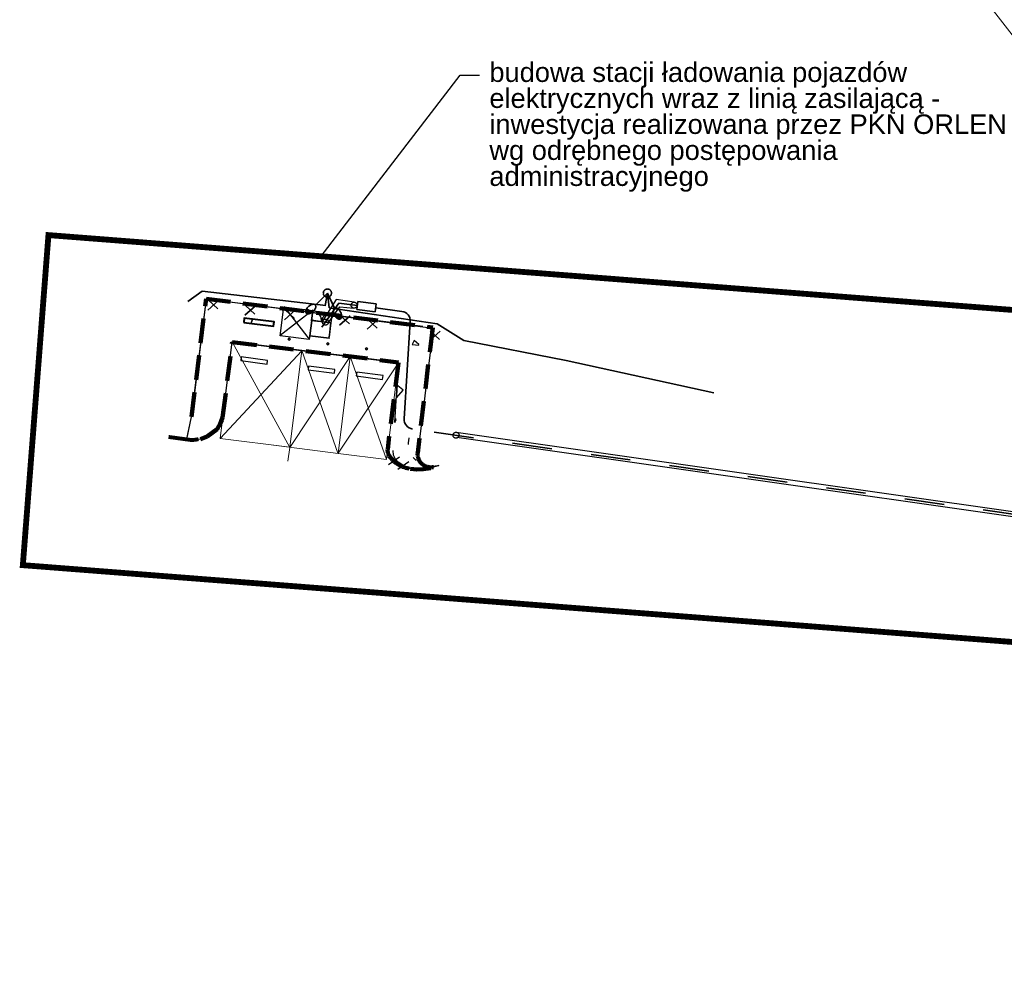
# Model space of a CAD drawing. Header units: millimetres. Extents: x 0 to 6566002, y 0 to 5716629.
# Tile 62 of 99: x 6564759 to 6564810, y 5715944 to 5715994. Entities that reach past the tile are written whole.
import ezdxf
from ezdxf import colors
from ezdxf.entities.mleader import LeaderData, LeaderLine
from ezdxf.math import Vec2, Vec3

# ---------------------------------------------------------------- set-up
doc = ezdxf.new("R2010")
doc.units = ezdxf.units.MM
for name, pattern in [('1.0_0.5', [1.5, 1, -0.5]), ('ACAD_ISO03W100', [30, 12, -18]), ('DASHDOT', [25.4, 12.7, -6.35, 0, -6.35]), ('DASHED', [19.05, 12.7, -6.35]), ('DEMO2', [4.7625, 1.5875, -3.175]), ('HIDDEN', [9.525, 6.35, -3.175]), ('JIS_02_1.0', [40.64, 20.32, -20.32])]:
    doc.linetypes.add(name, pattern=pattern)
for name, color, linetype, lineweight in [('A_ładowarki', 7, 'Continuous', 30), ('E-LAMPA', 3, 'Continuous', 35), ('E-LINIA KABLOWA', 10, 'Continuous', 35), ('E-rys_sieci_nn_Amrest', 10, 'Continuous', 18), ('fundament', 7, 'HIDDEN', 0), ('MBC_zakres_2', 160, 'Continuous', 35), ('Ogranicznik parkingowy', 7, 'Continuous', 18)]:
    doc.layers.add(name, color=color, linetype=linetype, lineweight=lineweight)
for name, color, linetype in [('alpi PROJEKT JEZDNIA KRAWEDZ 2', 7, 'Continuous'), ('E-PRZEPUST', 5, 'Continuous'), ('GRANICA', 10, 'DEMO2'), ('n- kraw', 30, 'Continuous'), ('Parking', 7, 'ACAD_ISO03W100'), ('wymiary', 7, 'Continuous')]:
    doc.layers.add(name, color=color, linetype=linetype)
doc.styles.get("Standard").update_dxf_attribs({"font": 'arial.ttf'})

# ---------------------------------------------------------------- blocks, each defined once
blk = doc.blocks.new('_None')

msp = doc.modelspace()

# ---------------------------------------------------------------- hatches: boundary and pattern name
at = {"layer": 'E-LAMPA', "linetype": 'DASHED'}
h = msp.add_hatch(color=0, dxfattribs=at)
h.dxf.hatch_style = 1
edge = h.paths.add_edge_path()
edge.add_ellipse((6564774.378, 5715978.726), major_axis=(0.232, 0.214), ratio=0.551311, start_angle=122.9114, end_angle=237.0886)
edge.add_arc((6564774.146, 5715978.512), 0.205, 357.3912, 448.1605)
h = msp.add_hatch(color=0, dxfattribs=at)
h.dxf.hatch_style = 1
edge = h.paths.add_edge_path()
edge.add_ellipse((6564775.753, 5715978.495), major_axis=(-0.142, 0.282), ratio=0.551311, start_angle=122.9114, end_angle=237.0886)
edge.add_arc((6564775.895, 5715978.213), 0.205, 431.3874, 522.1567)

# ---------------------------------------------------------------- linework, layer by layer
at = {"color": 0, "linetype": 'Continuous'}
for p, q in [((6564768.263, 5715973.201), (6564769.029, 5715979.25)), ((6564768.263, 5715973.201), (6564769.029, 5715979.25)), ((6564769.012, 5715979.243, 0), (6564768.268, 5715973.191, 0)), ((6564769.012, 5715979.243), (6564780.123, 5715977.84)), ((6564769.029, 5715979.25), (6564780.087, 5715977.827)), ((6564769.029, 5715979.25), (6564780.662, 5715977.752)), ((6564770.336, 5715977.048), (6564769.876, 5715973.291)), ((6564770.336, 5715977.048), (6564769.876, 5715973.291)), ((6564770.336, 5715977.048), (6564778.827, 5715975.987)), ((6564778.885, 5715975.99), (6564770.336, 5715977.048)), ((6564778.885, 5715975.99), (6564770.336, 5715977.048)), ((6564778.688, 5715972.907), (6564778.885, 5715975.99)), ((6564778.688, 5715972.907), (6564778.885, 5715975.99)), ((6564768.011, 5715971.984), (6564768.263, 5715973.201)), ((6564768.026, 5715972.055), (6564768.263, 5715973.201)), ((6564769.842, 5715973.021), (6564769.583, 5715972.558)), ((6564769.876, 5715973.291), (6564769.842, 5715973.021)), ((6564769.876, 5715973.291), (6564769.842, 5715973.021)), ((6564769.583, 5715972.558), (6564769.066, 5715972.195)), ((6564768.283, 5715972.002), (6564768.026, 5715972.055)), ((6564768.283, 5715972.002), (6564768.026, 5715972.055)), ((6564768.729, 5715972.058), (6564768.283, 5715972.002)), ((6564768.729, 5715972.058), (6564768.283, 5715972.002)), ((6564769.066, 5715972.195), (6564768.729, 5715972.058)), ((6564778.626, 5715971.237), (6564778.605, 5715971.475)), ((6564778.626, 5715971.237), (6564778.605, 5715971.475)), ((6564778.731, 5715971.032), (6564778.626, 5715971.237)), ((6564778.731, 5715971.032), (6564778.626, 5715971.237)), ((6564778.869, 5715970.87), (6564778.731, 5715971.032)), ((6564778.869, 5715970.87), (6564778.731, 5715971.032)), ((6564779.205, 5715970.656), (6564778.869, 5715970.87)), ((6564779.205, 5715970.656), (6564778.869, 5715970.87)), ((6564779.491, 5715970.533), (6564779.205, 5715970.656)), ((6564779.491, 5715970.533), (6564779.205, 5715970.656)), ((6564779.824, 5715970.489), (6564779.491, 5715970.533)), ((6564780.139, 5715970.506), (6564779.824, 5715970.489)), ((6564780.516, 5715970.57), (6564780.139, 5715970.506)), ((6564780.285, 5715970.693), (6564780.541, 5715970.656)), ((6564780.945, 5715970.703), (6564780.516, 5715970.57)), ((6564780.945, 5715970.703), (6564780.516, 5715970.57)), ((6564780.541, 5715970.656), (6564780.945, 5715970.703)), ((6564780.541, 5715970.656), (6564780.945, 5715970.703))]:
    msp.add_line(p, q, dxfattribs=at)
at = {"color": 0, "linetype": 'JIS_02_1.0', "lineweight": 35, "ltscale": 0.1}
for p, q in [((6564777.713, 5715978.784), (6564779.052, 5715978.608)), ((6564839.057, 5715964.146), (6564779.599, 5715972.57))]:
    msp.add_line(p, q, dxfattribs=at)
at = {"color": 0, "linetype": 'Continuous', "lineweight": 40}
msp.add_lwpolyline([(6564770.939, 5715978.043), (6564772.473, 5715977.85), (6564772.501, 5715978.073), (6564770.967, 5715978.266)], close=True, dxfattribs=at)
at = {"color": 0, "linetype": 'Continuous'}
for points in [[(6564771.326, 5715977.994, -0.016379), (6564771.398, 5715978.212), (6564770.967, 5715978.266), (6564770.939, 5715978.043)], [(6564771.326, 5715977.994), (6564772.473, 5715977.85), (6564772.501, 5715978.073), (6564771.838, 5715978.157), (6564771.398, 5715978.212, 0.016379)], [(6564775.326, 5715977.284), (6564775.423, 5715978.02), (6564775.415, 5715978.021), (6564774.921, 5715978.085, 0.002233), (6564774.92, 5715978.081), (6564775.414, 5715978.021), (6564775.325, 5715977.284)], [(6564773.274, 5715977.236, 1), (6564773.274, 5715977.136, 1)], [(6564775.254, 5715976.991, 1), (6564775.254, 5715976.891, 1)], [(6564777.238, 5715976.738, 1), (6564777.238, 5715976.638, 1)], [(6564780.054, 5715970.777, -0.000378), (6564780.052, 5715970.778), (6564780.053, 5715970.777)], [(6564780.505, 5715970.657, -0.010542), (6564780.455, 5715970.662), (6564780.475, 5715970.659)], [(6564780.86, 5715970.688), (6564780.766, 5715970.669), (6564780.643, 5715970.657), (6564780.61, 5715970.656), (6564780.57, 5715970.655), (6564780.513, 5715970.657), (6564780.505, 5715970.657, 0.074728)]]:
    msp.add_lwpolyline(points, format="xyb", close=True, dxfattribs=at)
for points in [[(6564774.43, 5715978.141), (6564774.424, 5715978.142), (6564774.422, 5715978.13), (6564774.422, 5715978.13), (6564774.326, 5715977.348), (6564775.319, 5715977.226), (6564774.327, 5715977.357)], [(6564774.43, 5715978.141), (6564774.327, 5715977.357), (6564775.319, 5715977.226), (6564775.414, 5715978.021)], [(6564774.424, 5715978.142), (6564774.423, 5715978.142), (6564774.422, 5715978.13), (6564774.422, 5715978.13)], [(6564774.43, 5715978.141), (6564774.853, 5715978.089), (6564774.853, 5715978.094), (6564774.431, 5715978.15)], [(6564774.3, 5715977.184), (6564774.297, 5715977.186), (6564774.297, 5715977.184)], [(6564779.574, 5715976.901), (6564779.925, 5715976.869), (6564779.928, 5715976.901), (6564779.676, 5715977.105)], [(6564778.771, 5715974.173), (6564779.112, 5715974.569), (6564779.102, 5715974.578), (6564778.849, 5715974.781), (6564778.803, 5715974.689)], [(6564778.849, 5715974.781), (6564778.811, 5715974.812), (6564778.803, 5715974.689)], [(6564778.762, 5715973.055), (6564778.704, 5715973.102), (6564778.692, 5715972.914)]]:
    msp.add_lwpolyline(points, close=True, dxfattribs=at)
at = {"layer": 'A_ładowarki', "color": 0, "linetype": 'HIDDEN', "ltscale": 3}
for p, q in [((6564774.488, 5715978.672, 0), (6564772.811, 5715977.372, 0)), ((6564773, 5715978.86, 0), (6564774.3, 5715977.184, 0))]:
    msp.add_line(p, q, dxfattribs=at)
at = {"layer": 'A_ładowarki', "color": 0, "linetype": 'HIDDEN', "ltscale": 3, "elevation": 0}
msp.add_lwpolyline([(6564772.994, 5715978.837), (6564774.482, 5715978.649), (6564774.294, 5715977.161), (6564772.806, 5715977.349)], close=True, dxfattribs=at)
at = {"layer": 'A_ładowarki', "color": 0, "linetype": 'HIDDEN', "ltscale": 0.2, "elevation": 0}
msp.add_lwpolyline([(6564774.424, 5715978.143), (6564774.487, 5715978.639, -0.414168), (6564774.92, 5715978.08, -0.414155), (6564775.479, 5715978.514), (6564775.414, 5715978.018)], format="xyb", dxfattribs=at)
at = {"layer": 'A_ładowarki', "color": 0, "linetype": 'HIDDEN', "ltscale": 3}
msp.add_lwpolyline([(6564774.326, 5715977.348), (6564775.319, 5715977.226), (6564775.414, 5715978.021), (6564774.423, 5715978.142), (6564774.326, 5715977.348)], dxfattribs=at)
at = {"layer": 'A_ładowarki', "color": 0}
for centre in [(6564773.274, 5715977.186), (6564775.254, 5715976.941), (6564777.238, 5715976.688)]:
    msp.add_circle(centre, 0.05, dxfattribs=at)
at = {"layer": 'alpi PROJEKT JEZDNIA KRAWEDZ 2', "color": 0, "linetype": 'DASHED', "lineweight": 13, "ltscale": 2}
for p, q in [((6564770.348, 5715977.044, 0), (6564769.725, 5715972.083, 0)), ((6564773.918, 5715976.597, 0), (6564770.348, 5715977.044, 0)), ((6564770.354, 5715977.039, 0), (6564773.303, 5715971.63)), ((6564773.926, 5715976.591, 0), (6564769.731, 5715972.078, 0)), ((6564776.4, 5715976.284, 0), (6564772.828, 5715976.733, 0)), ((6564773.92, 5715976.596, 0), (6564773.297, 5715971.634, 0)), ((6564773.299, 5715971.633, 0), (6564773.918, 5715976.597, 0)), ((6564773.918, 5715976.601, 0), (6564775.776, 5715971.327, 0)), ((6564776.409, 5715976.295, 0), (6564773.297, 5715971.63)), ((6564775.777, 5715971.323, 0), (6564776.4, 5715976.284, 0)), ((6564776.4, 5715976.284, 0), (6564775.777, 5715971.323, 0)), ((6564778.881, 5715975.972, 0), (6564776.4, 5715976.284, 0)), ((6564776.4, 5715976.284, 0), (6564778.258, 5715971.011, 0)), ((6564778.881, 5715975.972, 0), (6564775.778, 5715971.328)), ((6564778.258, 5715971.011, 0), (6564778.881, 5715975.972, 0)), ((6564769.725, 5715972.083, 0), (6564773.299, 5715971.633, 0)), ((6564772.205, 5715971.772, 0), (6564775.777, 5715971.323, 0)), ((6564775.777, 5715971.323, 0), (6564778.258, 5715971.011, 0))]:
    msp.add_line(p, q, dxfattribs=at)
at = {"layer": 'alpi PROJEKT JEZDNIA KRAWEDZ 2', "color": 0, "linetype": '1.0_0.5'}
msp.add_line((6564778.881, 5715975.972, 0), (6564770.348, 5715977.044, 0), dxfattribs=at)
at = {"layer": 'E-LAMPA', "color": 0, "linetype": 'DASHED'}
for q in [(6564774.617, 5715978.931), (6564775.592, 5715978.764, 0)]:
    msp.add_line((6564775.233, 5715979.546), q, dxfattribs=at)
msp.add_circle((6564775.233, 5715979.546), 0.21, dxfattribs=at)
for centre, start, end in [((6564774.146, 5715978.512), 357.3912, 88.1605), ((6564775.895, 5715978.213, 0), 71.3874, 162.1567)]:
    msp.add_arc(centre, 0.205, start, end, dxfattribs=at)
for centre, major_axis in [((6564774.378, 5715978.726), (0.232, 0.214)), ((6564775.753, 5715978.495, 0), (-0.142, 0.282))]:
    msp.add_ellipse(centre, major_axis=major_axis, ratio=0.551311, dxfattribs=at)
at = {"layer": 'E-LINIA KABLOWA', "color": 0, "linetype": 'DASHED'}
for p, q in [((6564768.809, 5715979.642), (6564768.069, 5715979.119)), ((6564775.111, 5715978.908), (6564775.233, 5715979.546)), ((6564775.233, 5715979.546), (6564775.327, 5715978.784)), ((6564769.1, 5715978.674), (6564769.639, 5715979.159)), ((6564769.136, 5715979.178), (6564769.615, 5715978.737)), ((6564775.816, 5715979.022), (6564774.954, 5715977.804)), ((6564776.77, 5715978.906), (6564775.816, 5715979.022)), ((6564771.001, 5715978.407), (6564771.54, 5715978.892)), ((6564771.037, 5715978.91), (6564771.516, 5715978.469)), ((6564773.034, 5715978.177, 0), (6564773.574, 5715978.662, 0)), ((6564773.07, 5715978.68, 0), (6564773.549, 5715978.239, 0)), ((6564775.854, 5715977.898), (6564776.394, 5715978.383)), ((6564775.891, 5715978.401), (6564776.369, 5715977.96)), ((6564777.271, 5715977.691), (6564777.811, 5715978.176)), ((6564777.308, 5715978.194), (6564777.786, 5715977.753)), ((6564780.475, 5715977.103), (6564781.014, 5715977.588)), ((6564780.511, 5715977.606), (6564780.99, 5715977.165)), ((6564782.239, 5715977.116), (6564780.856, 5715977.975)), ((6564787.474, 5715976.084), (6564782.239, 5715977.116)), ((6564795.051, 5715974.43), (6564787.474, 5715976.084))]:
    msp.add_line(p, q, dxfattribs=at)
at = {"layer": 'E-LINIA KABLOWA', "color": 0, "linetype": 'DASHED', "ltscale": 50}
for p, q in [((6564775.154, 5715978.903), (6564768.809, 5715979.642)), ((6564780.856, 5715977.975), (6564775.327, 5715978.784))]:
    msp.add_line(p, q, dxfattribs=at)
at = {"layer": 'E-LINIA KABLOWA', "color": 0, "linetype": 'ByBlock'}
msp.add_line((6564779.171, 5715973.097), (6564779.486, 5715978.081), dxfattribs=at)
at = {"layer": 'E-LINIA KABLOWA', "color": 0, "linetype": 'DASHED'}
msp.add_lwpolyline([(6564776.746, 5715978.702), (6564776.795, 5715979.11), (6564777.738, 5715978.996), (6564777.689, 5715978.588)], close=True, dxfattribs=at)
at = {"layer": 'E-LINIA KABLOWA', "color": 0, "linetype": 'ByBlock', "lineweight": 35, "ltscale": 0.1}
msp.add_arc((6564778.987, 5715978.112), 0.5, 356.3811, 82.5203, dxfattribs=at)
at = {"layer": 'E-LINIA KABLOWA', "color": 0, "linetype": 'ByBlock'}
msp.add_arc((6564779.67, 5715973.065), 0.5, 176.3811, 261.9355, dxfattribs=at)
at = {"layer": 'E-PRZEPUST', "linetype": 'DASHED'}
for p, q in [((6564775.676, 5715979.214), (6564775.003, 5715978.139)), ((6564776.604, 5715979.081), (6564775.676, 5715979.214)), ((6564775.286, 5715978.037), (6564775.879, 5715978.848)), ((6564775.879, 5715978.848), (6564776.588, 5715978.773))]:
    msp.add_line(p, q, dxfattribs=at)
at = {"layer": 'E-PRZEPUST'}
for p, q in [((6564781.833, 5715972.408), (6564838.382, 5715964.361)), ((6564838.361, 5715964.054), (6564781.875, 5715972.142))]:
    msp.add_line(p, q, dxfattribs=at)
at = {"layer": 'E-PRZEPUST', "linetype": 'DASHED'}
for centre in [(6564776.604, 5715978.926), (6564775.133, 5715978.058), (6564781.833, 5715972.254)]:
    msp.add_circle(centre, 0.154, dxfattribs=at)
at = {"layer": 'E-rys_sieci_nn_Amrest'}
msp.add_lwpolyline([(6564851.714, 5715978.039), (6564850.461, 5715977.972), (6564846.405, 5715978.28), (6564829.079, 5715980.561), (6564827.166, 5715980.913), (6564824.082, 5715981.848), (6564820.111, 5715983.636), (6564816.427, 5715986.146), (6564812.638, 5715989.867), (6564795.614, 5716011.761), (6564792.384, 5716012.531), (6564779.543, 5716029.083), (6564781.173, 5716039.429)], dxfattribs=at)
at = {"layer": 'fundament', "color": 0, "linetype": 'ByBlock'}
msp.add_line((6564773.303, 5715971.63), (6564773.209, 5715970.92), dxfattribs=at)
at = {"layer": 'GRANICA', "color": 0, "linetype": 'DASHED'}
for p, q in [((6564778.37, 5715970.749), (6564778.925, 5715971.146)), ((6564778.853, 5715970.509), (6564779.408, 5715970.907))]:
    msp.add_line(p, q, dxfattribs=at)
at = {"layer": 'MBC_zakres_2', "color": 210, "linetype": 'DASHDOT', "ltscale": 0.1, "const_width": 0.3}
msp.add_lwpolyline([(6564760.922, 5715982.52), (6564843.177, 5715976.135), (6564849.786, 5715957.37), (6564841.972, 5715934.274), (6564842.631, 5715909.087), (6565027.21, 5715911.289), (6565027.21, 5715887.144), (6565012.29, 5715886.609), (6565012.29, 5715897.814), (6564830.885, 5715895.649), (6564835.855, 5715959.669), (6564759.608, 5715965.588), (6564760.922, 5715982.522)], dxfattribs=at)
at = {"layer": 'n- kraw', "color": 0, "linetype": 'DASHED', "lineweight": 90, "ltscale": 0.1}
for p, q in [((6564768.263, 5715973.201), (6564769.006, 5715979.253)), ((6564769.006, 5715979.253), (6564780.634, 5715977.781)), ((6564780.634, 5715977.781), (6564779.867, 5715971.349)), ((6564769.859, 5715973.156), (6564770.35, 5715977.03)), ((6564770.35, 5715977.03), (6564778.885, 5715975.99)), ((6564778.885, 5715975.99), (6564778.325, 5715971.546, 0)), ((6564769.842, 5715973.021), (6564769.583, 5715972.558)), ((6564769.714, 5715972.787), (6564769.859, 5715973.156)), ((6564769.583, 5715972.558), (6564769.066, 5715972.195)), ((6564769.066, 5715972.195), (6564768.729, 5715972.058)), ((6564779.824, 5715970.489), (6564779.491, 5715970.533)), ((6564780.139, 5715970.506), (6564779.824, 5715970.489)), ((6564780.516, 5715970.57), (6564780.139, 5715970.506))]:
    msp.add_line(p, q, dxfattribs=at)
at = {"layer": 'n- kraw', "color": 0, "linetype": 'DASHED', "ltscale": 10}
for p, q in [((6564769.324, 5715972.377), (6564769.714, 5715972.787)), ((6564769.167, 5715972.266), (6564769.324, 5715972.377)), ((6564778.691, 5715971.011), (6564778.675, 5715971.051)), ((6564778.675, 5715971.051), (6564778.688, 5715971.035))]:
    msp.add_line(p, q, dxfattribs=at)
at = {"layer": 'n- kraw', "color": 0, "linetype": 'DASHED', "ltscale": 2}
msp.add_lwpolyline([(6564767.083, 5715972.166, 0.2, 0.2, 0), (6564768.283, 5715972.002, 0.2, 0.2, 0), (6564768.506, 5715972.03, 0.2, 0.2, 0), (6564768.62, 5715972.054, 0, 0, 0)], format="xyseb", dxfattribs=at)
at = {"layer": 'n- kraw', "color": 0, "linetype": 'DASHED', "lineweight": 90, "ltscale": 0.1}
for centre, radius, start, end in [((6564778.821, 5715971.484, 0), 0.5, 172.8232, 214.4218), ((6564779.719, 5715972.099, 0), 1.589, 214.4218, 261.4648), ((6564780.535, 5715971.276), 0.672, 173.7823, 298.8764)]:
    msp.add_arc(centre, radius, start, end, dxfattribs=at)
at = {"layer": 'Ogranicznik parkingowy', "color": 0, "linetype": 'ACAD_ISO03W100', "lineweight": -3}
for points in [[(6564772.138, 5715975.904), (6564772.162, 5715976.095), (6564770.81, 5715976.27), (6564770.785, 5715976.079)], [(6564775.59, 5715975.431), (6564775.615, 5715975.622), (6564774.262, 5715975.797), (6564774.238, 5715975.606)], [(6564778.067, 5715975.119), (6564778.092, 5715975.31), (6564776.739, 5715975.485), (6564776.714, 5715975.294)]]:
    msp.add_lwpolyline(points, close=True, dxfattribs=at)
at = {"layer": 'Parking', "color": 0, "linetype": 'Continuous', "ltscale": 0.05}
for p, q in [((6564780.662, 5715977.752), (6564779.951, 5715972.05)), ((6564779.388, 5715971.966), (6564779.382, 5715971.878)), ((6564779.407, 5715972.118), (6564779.388, 5715971.966)), ((6564779.382, 5715971.878), (6564779.384, 5715971.774)), ((6564779.634, 5715971.118), (6564779.69, 5715971.052)), ((6564779.69, 5715971.052), (6564779.753, 5715970.988)), ((6564779.753, 5715970.988), (6564779.786, 5715970.957)), ((6564779.925, 5715970.851), (6564779.967, 5715970.824)), ((6564780.022, 5715970.795), (6564780.053, 5715970.777)), ((6564780.053, 5715970.777), (6564780.084, 5715970.763)), ((6564780.084, 5715970.763), (6564780.119, 5715970.748)), ((6564780.119, 5715970.748), (6564780.151, 5715970.736)), ((6564780.271, 5715970.696), (6564780.3, 5715970.689)), ((6564780.3, 5715970.689), (6564780.34, 5715970.681)), ((6564780.34, 5715970.681), (6564780.374, 5715970.673)), ((6564780.374, 5715970.673), (6564780.407, 5715970.668)), ((6564780.407, 5715970.668), (6564780.441, 5715970.664)), ((6564780.441, 5715970.664), (6564780.475, 5715970.659)), ((6564780.475, 5715970.659), (6564780.513, 5715970.657)), ((6564780.513, 5715970.657), (6564780.57, 5715970.655)), ((6564780.57, 5715970.655), (6564780.61, 5715970.656)), ((6564780.61, 5715970.656), (6564780.643, 5715970.657)), ((6564780.643, 5715970.657), (6564780.766, 5715970.669)), ((6564780.766, 5715970.669), (6564780.953, 5715970.706))]:
    msp.add_line(p, q, dxfattribs=at)
at = {"layer": 'wymiary', "color": 0, "const_width": 0.05, "elevation": 0}
msp.add_lwpolyline([(6564774.327, 5715977.357), (6564775.319, 5715977.226), (6564775.423, 5715978.02), (6564774.431, 5715978.15)], close=True, dxfattribs=at)
at = {"layer": 'wymiary', "color": 0, "const_width": 0.05}
msp.add_lwpolyline([(6564774.327, 5715977.357), (6564775.319, 5715977.226), (6564775.423, 5715978.02), (6564774.431, 5715978.15)], close=True, dxfattribs=at)

# ---------------------------------------------------------------- leaders
at = {"layer": 'MBC_zakres_2', "color": 0, "lineweight": 13}
ml = msp.add_multileader_mtext('Standard', dxfattribs=at)
ml.set_content('budowa stacji ładowania pojazdów\\Pelektrycznych wraz z linią zasilającą - \\Pinwestycja realizowana przez PKN ORLEN \\Pwg odrębnego postępowania\\Padministracyjnego')
ml.set_leader_properties()
ml.set_arrow_properties(name='NONE')
ml.build(insert=Vec2(0, 0))
ml.multileader.update_dxf_attribs({"dogleg_length": 1, "arrow_head_size": 1})
ctx = ml.context
ctx.base_point, ctx.char_height, ctx.arrow_head_size, ctx.landing_gap_size, ctx.plane_origin = Vec3(6564783.043, 5715990.73), 1, 1, 0.5, Vec3(6564774.917, 5715981.434)
notes = []
notes.append((ctx, [(0, (1, 1, 0), (6564782.043, 5715990.73), (1, 0), 1, [(0, [(6564774.917, 5715981.434)], 0, [])])]))
ctx.mtext.insert, ctx.mtext.line_spacing_factor, ctx.mtext.flow_direction = Vec3(6564783.543, 5715991.377), 0.8, 5
for ctx, leaders in notes:
    for number, flags, end, landing, length, lines in leaders:
        leader = LeaderData()
        leader.index, (leader.has_last_leader_line, leader.has_dogleg_vector, leader.attachment_direction) = number, flags
        leader.last_leader_point, leader.dogleg_vector, leader.dogleg_length = Vec3(end), Vec3(landing), length
        for number, points, colour, breaks in lines:
            line = LeaderLine()
            line.index, line.vertices, line.color, line.breaks = number, Vec3.list(points), colors.encode_raw_color(colour), breaks
            leader.lines.append(line)
        ctx.leaders.append(leader)

doc.saveas('drawing.dxf')
